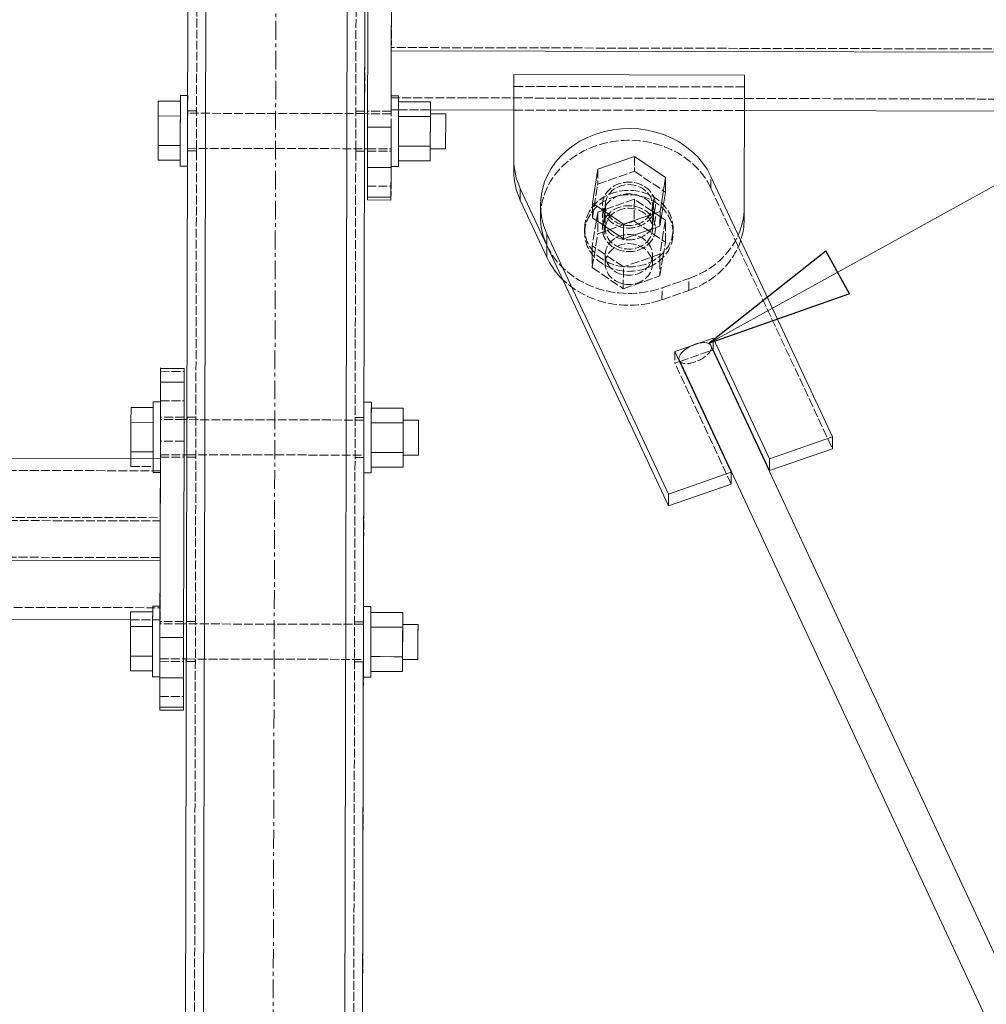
# Model space of a CAD drawing. Header units: millimetres. Extents: x -15129 to 9171, y -18789 to 5877.
# Tile 34 of 256: x -9358 to -9030, y -15324 to -14990. Entities that reach past the tile are written whole.
import ezdxf

# ---------------------------------------------------------------- set-up
doc = ezdxf.new("R2010")
doc.units = ezdxf.units.MM
doc.linetypes.add('ACAD_ISO02W100', pattern=[15, 12, -3])
doc.linetypes.add('CENTER', pattern=[50.8, 31.75, -6.35, 6.35, -6.35])
for name, color, linetype in [('AS_Belki', 145, 'Continuous'), ('AS_Blachy', 30, 'Continuous'), ('AS_DIM_ON', 7, 'Continuous'), ('AS_Sruby', 9, 'Continuous')]:
    doc.layers.add(name, color=color, linetype=linetype)

msp = doc.modelspace()

# ---------------------------------------------------------------- linework, layer by layer
at = {"color": 5, "linetype": 'CENTER', "lineweight": 13, "ltscale": 0.2}
msp.add_line((-9270.2, -14644.55), (-9278.6, -17725.87, 38010), dxfattribs=at)
at = {"layer": 'AS_Belki', "color": 145, "linetype": 'Continuous', "lineweight": 13, "ltscale": 0.25}
for p, q in [((-9294.41, -14739.71), (-9299.09, -16809.46)), ((-9251.09, -16809.57), (-9246.41, -14739.82)), ((-9305.08, -16803.45), (-9300.64, -14839.89)), ((-9241.07, -15029.19), (-9240.91, -14959.91)), ((-9232, -15000.11), (-9231.92, -14965.47)), ((-8334.63, -15002.14), (-9232, -15000.11)), ((-9218.75, -15020.14), (-9190.43, -15020.2)), ((-9112.26, -15020.38), (-8454.46, -15021.87)), ((-9241.3, -15133.12), (-9241.07, -15029.19)), ((-8785.18, -15826.13), (-9123.39, -15100.69)), ((-9134.52, -15104.57), (-8791.69, -15839.92)), ((-9244.91, -16729.47), (-9241.3, -15133.12)), ((-9310.31, -15138.47), (-9573.04, -15137.88)), ((-9310.39, -15173.11), (-9310.34, -15148.47)), ((-9606.28, -15172.44), (-9310.39, -15173.11)), ((-9310.39, -15173.51), (-9310.39, -15173.11)), ((-9606.28, -15192.44), (-9320.44, -15193.09)), ((-9301.44, -15194.46), (-9301.44, -15194.39))]:
    msp.add_line(p, q, dxfattribs=at)
at = {"layer": 'AS_Belki', "color": 84, "linetype": 'ACAD_ISO02W100', "lineweight": 13, "ltscale": 0.25}
for p, q in [((-9302.08, -16803.45), (-9297.42, -14745.71)), ((-9248.08, -16803.58), (-9243.42, -14745.83)), ((-9241.07, -15029.19), (-9240.92, -14964.86)), ((-9231.97, -14985.47), (-9232.03, -15015.43)), ((-9232, -15000.11), (-9232.05, -15020.11)), ((-9232, -14999.01), (-9232.04, -15016.01)), ((-8334.63, -15001.04), (-9232, -14999.01)), ((-9232.04, -15016.01), (-8334.67, -15018.04)), ((-9232.04, -15016.64), (-9232.04, -15020.11)), ((-9301.05, -15020.48), (-9301.05, -15020.25)), ((-9301.05, -15021.18), (-9301.05, -15020.25)), ((-9298.05, -15020.49), (-9301.05, -15020.48)), ((-9301.05, -15021.25), (-9301.05, -15021.18)), ((-9298.05, -15020.49), (-9298.05, -15021.3)), ((-9298.05, -15021.19), (-9298.05, -15020.49)), ((-9241.05, -15020.62), (-9244.05, -15020.61)), ((-9244.05, -15020.61), (-9244.05, -15021.31)), ((-9241.05, -15021.32), (-9241.05, -15020.62)), ((-9232.05, -15020.11), (-9229.55, -15020.12)), ((-9229.55, -15020.12), (-9218.75, -15020.14)), ((-9190.43, -15020.2), (-9112.26, -15020.38)), ((-9241.08, -15033.44), (-9241.07, -15029.19)), ((-9301.08, -15034.01), (-9301.08, -15033.31)), ((-9301.08, -15034.01), (-9298.08, -15034.02)), ((-9298.08, -15033.2), (-9298.08, -15033.32)), ((-9298.08, -15033.32), (-9298.08, -15034.02)), ((-9298.08, -15033.56), (-9298.08, -15034.02)), ((-9244.08, -15033.44), (-9244.08, -15034.14)), ((-9244.08, -15034.14), (-9244.08, -15033.68)), ((-9244.08, -15034.14), (-9241.08, -15034.14)), ((-9241.08, -15034.14), (-9241.08, -15033.44)), ((-9298.28, -15124.41), (-9301.28, -15124.41)), ((-9301.28, -15125.11), (-9301.28, -15124.41)), ((-9301.28, -15125.17), (-9301.28, -15125.11)), ((-9298.28, -15124.41), (-9298.28, -15125.11)), ((-9298.28, -15125.11), (-9298.28, -15125.23)), ((-9241.28, -15124.54), (-9244.28, -15124.54)), ((-9244.28, -15124.54), (-9244.28, -15125.23)), ((-9241.28, -15125.24), (-9241.28, -15124.35)), ((-9241.28, -15125.31), (-9241.28, -15125.24)), ((-9241.28, -15125.36), (-9241.28, -15125.31)), ((-9241.29, -15129.74), (-9241.29, -15127.8)), ((-9241.44, -15192.58), (-9241.3, -15133.12)), ((-9310.36, -15158.47), (-9310.31, -15138.47)), ((-9301.31, -15137.93), (-9301.31, -15137.23)), ((-9301.31, -15137.93), (-9298.31, -15137.94)), ((-9298.31, -15137.24), (-9298.31, -15137.94)), ((-9298.31, -15137.48), (-9298.31, -15137.94)), ((-9244.31, -15137.36), (-9244.31, -15138.06)), ((-9244.31, -15138.06), (-9244.31, -15137.6)), ((-9244.31, -15138.06), (-9241.31, -15138.07)), ((-9241.31, -15138.07), (-9241.31, -15137.37)), ((-9310.32, -15142.57), (-9575.53, -15141.97)), ((-9310.36, -15159.57), (-9310.32, -15142.57)), ((-9573.04, -15157.88), (-9310.36, -15158.47)), ((-9575.53, -15158.97), (-9310.36, -15159.57)), ((-9310.39, -15172.01), (-9603.79, -15171.35)), ((-9310.43, -15189.01), (-9310.39, -15172.01)), ((-9310.44, -15193.11), (-9310.39, -15173.51)), ((-9603.79, -15188.35), (-9310.43, -15189.01)), ((-9310.44, -15193.11), (-9310.43, -15189.01)), ((-9320.44, -15193.09), (-9310.44, -15193.11)), ((-9298.44, -15193.7), (-9301.44, -15193.69)), ((-9301.44, -15194.39), (-9301.44, -15193.69)), ((-9298.44, -15193.7), (-9298.44, -15194.39)), ((-9244.89, -16720.89), (-9241.44, -15192.74)), ((-9244.44, -15194.63), (-9244.44, -15193.82)), ((-9241.44, -15193.82), (-9244.44, -15193.82)), ((-9244.44, -15193.82), (-9244.44, -15194.52)), ((-9241.44, -15194.52), (-9241.44, -15193.63)), ((-9241.44, -15194.59), (-9241.44, -15194.52)), ((-9241.44, -15194.64), (-9241.44, -15194.59)), ((-9241.45, -15197.09), (-9241.45, -15196.93)), ((-9241.45, -15199.02), (-9241.45, -15197.09)), ((-9301.47, -15207.21), (-9301.47, -15206.51)), ((-9301.47, -15207.21), (-9298.47, -15207.22)), ((-9298.47, -15206.41), (-9298.47, -15206.52)), ((-9298.47, -15206.52), (-9298.47, -15207.22)), ((-9298.47, -15206.76), (-9298.47, -15207.22)), ((-9244.47, -15206.64), (-9244.47, -15207.34)), ((-9244.47, -15207.34), (-9244.47, -15206.88)), ((-9244.47, -15207.34), (-9241.47, -15207.35)), ((-9241.47, -15207.35), (-9241.47, -15206.65))]:
    msp.add_line(p, q, dxfattribs=at)
at = {"layer": 'AS_Belki', "color": 145, "linetype": 'Continuous', "lineweight": 13, "ltscale": 0.25, "extrusion": (0.37447, -0.803224, 0.463253)}
msp.add_arc((-14655.49, -4554.13, 8712.28), 6, 347.7432, 167.7432, dxfattribs=at)
at = {"layer": 'AS_Belki', "color": 84, "linetype": 'ACAD_ISO02W100', "lineweight": 13, "ltscale": 0.25, "extrusion": (0.37447, -0.803224, 0.463253)}
msp.add_arc((-14655.49, -4554.13, 8712.28), 6, 167.7432, 347.7432, dxfattribs=at)
at = {"layer": 'AS_Blachy', "color": 145, "linetype": 'Continuous', "lineweight": 13, "ltscale": 0.25}
for p, q in [((-9239.86, -14939.44), (-9239.98, -14990.52)), ((-9239.98, -14990.52), (-9240.06, -15026.04)), ((-9190.4, -15008.2), (-9190.47, -15036.98)), ((-9112.23, -15008.38), (-9190.4, -15008.2)), ((-9112.35, -15057.33), (-9112.23, -15008.38)), ((-9112.23, -15008.38), (-9112.24, -15012.38)), ((-9240.06, -15026.04), (-9240.08, -15033.63)), ((-9240.06, -15026.04), (-9232.06, -15026.06)), ((-9232.07, -15029.07), (-9232.06, -15026.06)), ((-9232.08, -15033.65), (-9232.07, -15029.07)), ((-9240.08, -15033.63), (-9240.09, -15039.7)), ((-9232.09, -15039.72), (-9232.08, -15033.65)), ((-9190.47, -15036.98), (-9190.48, -15040.98)), ((-9240.09, -15039.7), (-9240.11, -15049.7)), ((-9232.09, -15039.72), (-9240.09, -15039.7)), ((-9232.09, -15039.72), (-9232.11, -15049.72)), ((-9082.41, -15131.08), (-9123.6, -15042.72)), ((-9188.29, -15050.76), (-9188.28, -15046.76)), ((-9188.28, -15046.76), (-9179.24, -15066.15)), ((-9240.11, -15049.7), (-9232.11, -15049.72)), ((-9240.11, -15049.7), (-9240.11, -15050.7)), ((-9240.11, -15050.7), (-9232.11, -15050.72)), ((-9232.11, -15050.72), (-9232.11, -15049.72)), ((-9188.29, -15050.76), (-9179.25, -15070.15)), ((-9181.42, -15052.19), (-9181.43, -15056.19)), ((-9112.34, -15053.33), (-9112.35, -15057.33)), ((-9179.24, -15062.15), (-9138.04, -15150.5)), ((-9179.24, -15066.15), (-9179.24, -15062.15)), ((-9179.25, -15070.15), (-9179.24, -15066.15)), ((-9179.24, -15066.15), (-9138.05, -15154.5)), ((-9128.66, -15099.59), (-9122.83, -15097.56)), ((-9122.84, -15101.56), (-9122.83, -15097.56)), ((-9122.83, -15097.56), (-9103.74, -15138.52)), ((-9135.82, -15102.09), (-9129.23, -15099.79)), ((-9122.96, -15101.6), (-9122.84, -15101.56)), ((-9122.84, -15101.56), (-9103.74, -15142.52)), ((-9116.72, -15143.06), (-9135.82, -15102.09)), ((-9310.24, -15107.83), (-9310.25, -15112.49)), ((-9302.24, -15107.85), (-9310.24, -15107.83)), ((-9302.25, -15112.51), (-9302.24, -15107.85)), ((-9134.21, -15105.53), (-9134.09, -15105.49)), ((-9310.25, -15112.49), (-9310.31, -15138.47)), ((-9302.25, -15112.51), (-9310.25, -15112.49)), ((-9302.3, -15132.98), (-9302.25, -15112.51)), ((-9302.28, -15124.4), (-9302.28, -15125.1)), ((-9302.28, -15125.17), (-9302.28, -15125.1)), ((-9103.74, -15138.52), (-9082.41, -15131.08)), ((-9082.42, -15135.08), (-9082.41, -15131.08)), ((-9302.45, -15199.11), (-9302.3, -15132.98)), ((-9103.74, -15142.52), (-9082.42, -15135.08)), ((-9310.31, -15138.47), (-9310.45, -15199.09)), ((-9302.31, -15137.93), (-9302.31, -15137.47)), ((-9103.74, -15138.52), (-9103.74, -15142.52)), ((-9138.04, -15150.5), (-9116.72, -15143.06)), ((-9116.73, -15147.06), (-9116.72, -15143.06)), ((-9138.05, -15154.5), (-9116.73, -15147.06)), ((-9138.05, -15154.5), (-9138.04, -15150.5)), ((-9310.45, -15199.09), (-9310.47, -15206.68)), ((-9310.45, -15199.09), (-9302.45, -15199.11)), ((-9302.47, -15206.7), (-9302.46, -15202.11)), ((-9302.46, -15202.11), (-9302.45, -15199.11)), ((-9310.47, -15206.68), (-9310.48, -15212.75)), ((-9302.48, -15212.77), (-9302.47, -15206.7)), ((-9302.47, -15207.21), (-9302.47, -15206.75)), ((-9310.48, -15212.75), (-9310.5, -15222.75)), ((-9302.48, -15212.77), (-9310.48, -15212.75)), ((-9302.5, -15222.77), (-9302.48, -15212.77)), ((-9310.5, -15222.75), (-9310.51, -15223.75)), ((-9310.51, -15223.75), (-9302.51, -15223.77)), ((-9310.5, -15222.75), (-9302.5, -15222.77)), ((-9302.5, -15222.77), (-9302.51, -15223.77))]:
    msp.add_line(p, q, dxfattribs=at)
at = {"layer": 'AS_Blachy', "color": 84, "linetype": 'ACAD_ISO02W100', "lineweight": 13, "ltscale": 0.25}
for p, q in [((-9232.04, -15019.49), (-9232, -15000.11)), ((-9190.4, -15008.2), (-9190.41, -15012.2)), ((-9112.24, -15012.38), (-9190.41, -15012.2)), ((-9232.05, -15020.64), (-9240.05, -15020.62)), ((-9240.05, -15020.62), (-9240.05, -15021.32)), ((-9232.06, -15026.06), (-9232.04, -15019.63)), ((-9232.05, -15020.45), (-9232.05, -15020.64)), ((-9232.05, -15021.34), (-9232.05, -15020.45)), ((-9240.08, -15033.45), (-9240.08, -15034.15)), ((-9240.08, -15033.69), (-9240.08, -15034.15)), ((-9240.08, -15034.15), (-9232.08, -15034.16)), ((-9232.08, -15034.16), (-9232.08, -15033.47)), ((-9232.08, -15033.71), (-9232.08, -15034.16)), ((-9190.47, -15036.98), (-9190.48, -15040.98)), ((-9240.09, -15039.7), (-9240.1, -15046.04)), ((-9232.1, -15046.06), (-9232.09, -15039.72)), ((-9123.61, -15046.72), (-9123.6, -15042.72)), ((-9240.1, -15046.04), (-9240.11, -15050.7)), ((-9240.1, -15046.04), (-9232.1, -15046.06)), ((-9232.11, -15050.72), (-9232.1, -15046.06)), ((-9123.61, -15046.72), (-9082.42, -15135.08)), ((-9143.08, -15053.52), (-9143.07, -15049.52)), ((-9143.09, -15057.52), (-9143.08, -15053.52)), ((-9159.76, -15055.35), (-9159.77, -15059.35)), ((-9159.77, -15059.35), (-9159.78, -15063.35)), ((-9140.19, -15080.53), (-9131.1, -15077.36)), ((-9131.11, -15081.36), (-9131.1, -15077.36)), ((-9140.2, -15084.53), (-9140.19, -15080.53)), ((-9140.2, -15084.53), (-9131.11, -15081.36)), ((-9134.09, -15105.49), (-9122.96, -15101.6)), ((-9129.23, -15099.79), (-9128.66, -15099.59)), ((-9135.82, -15102.09), (-9135.83, -15106.09)), ((-9310.24, -15107.69), (-9310.24, -15107.83)), ((-9310.24, -15107.69), (-9310.24, -15107.83)), ((-9302.24, -15107.85), (-9302.25, -15108.85)), ((-9135.83, -15106.09), (-9134.21, -15105.53)), ((-9116.73, -15147.06), (-9135.83, -15106.09)), ((-9310.27, -15118.83), (-9310.25, -15108.83)), ((-9310.25, -15108.83), (-9302.25, -15108.85)), ((-9302.27, -15118.85), (-9302.25, -15108.85)), ((-9310.27, -15118.83), (-9302.27, -15118.85)), ((-9302.28, -15124.4), (-9302.27, -15118.85)), ((-9310.28, -15124.39), (-9310.28, -15124.15)), ((-9302.28, -15124.4), (-9310.28, -15124.39)), ((-9302.29, -15127.67), (-9302.28, -15125.17)), ((-9302.28, -15125.1), (-9302.28, -15124.4)), ((-9302.3, -15132.51), (-9302.29, -15127.67)), ((-9302.3, -15132.51), (-9310.3, -15132.49)), ((-9302.3, -15132.98), (-9302.3, -15132.51)), ((-9310.31, -15137.21), (-9310.31, -15137.91)), ((-9310.31, -15137.45), (-9310.31, -15137.91)), ((-9310.31, -15137.91), (-9302.31, -15137.93)), ((-9302.31, -15137.23), (-9302.31, -15137.93)), ((-9302.44, -15193.69), (-9310.44, -15193.67)), ((-9310.44, -15193.67), (-9310.44, -15194.37)), ((-9302.44, -15193.69), (-9302.44, -15194.39)), ((-9310.47, -15206.49), (-9310.47, -15207.19)), ((-9310.47, -15206.73), (-9310.47, -15207.19)), ((-9310.47, -15207.19), (-9302.47, -15207.21)), ((-9302.47, -15206.51), (-9302.47, -15207.21)), ((-9310.48, -15212.75), (-9310.5, -15219.09)), ((-9302.5, -15219.11), (-9302.48, -15212.77)), ((-9310.5, -15219.09), (-9310.51, -15223.75)), ((-9310.5, -15219.09), (-9302.5, -15219.11)), ((-9302.51, -15223.77), (-9302.5, -15219.11))]:
    msp.add_line(p, q, dxfattribs=at)
at = {"layer": 'AS_Blachy', "color": 84, "linetype": 'ACAD_ISO02W100', "lineweight": 13, "ltscale": 0.25, "extrusion": (0.001127, 0.499998, 0.866026)}
for centre in [(9117.46, 13053.63, -7536.51), (9117.46, 13057.09, -7538.51), (9117.46, 13060.56, -7540.51)]:
    msp.add_circle(centre, 9, dxfattribs=at)
at = {"layer": 'AS_Blachy', "color": 145, "linetype": 'Continuous', "lineweight": 13, "ltscale": 0.25, "extrusion": (0.001127, 0.499998, 0.866026)}
for centre, start, end in [((9117.46, 13053.63, -7536.51), 202.1034, 22.1034), ((9126.54, 13040.32, -7528.82), 359.9996, 22.1034), ((9126.54, 13043.78, -7530.82), 359.9996, 22.1034), ((9108.38, 13054.32, -7536.91), 159.5518, 179.9996), ((9117.46, 13057.09, -7538.51), 359.6034, 22.1034), ((9108.38, 13057.79, -7538.91), 165.5756, 179.9996), ((9117.46, 13060.56, -7540.51), 22.1034, 39.2827)]:
    msp.add_arc(centre, 30, start, end, dxfattribs=at)
at = {"layer": 'AS_Blachy', "color": 84, "linetype": 'ACAD_ISO02W100', "lineweight": 13, "ltscale": 0.25, "extrusion": (0.001127, 0.499998, 0.866026)}
for centre, start, end in [((9117.46, 13057.09, -7538.51), 202.1034, 359.6034), ((9108.38, 13057.79, -7538.91), 112.1034, 165.5756), ((9108.38, 13054.32, -7536.91), 112.1034, 159.5518), ((9117.46, 13057.09, -7538.51), 22.1034, 112.1034), ((9117.46, 13060.56, -7540.51), 39.2827, 112.1034)]:
    msp.add_arc(centre, 30, start, end, dxfattribs=at)
at = {"layer": 'AS_DIM_ON', "color": 7, "lineweight": 13}
msp.add_line((-9124.41, -15099.41), (-8118.67, -14543.41), dxfattribs=at)
at = {"layer": 'AS_DIM_ON', "color": 0, "linetype": 'ByBlock', "lineweight": -2}
for p, q in [((-9124.41, -15099.41, 38524.03), (-9084.69, -15067.93, 38524.03)), ((-9076.62, -15082.51, 38524.03), (-9084.69, -15067.93, 38524.03)), ((-9076.62, -15082.51, 38524.03), (-9124.41, -15099.41, 38524.03))]:
    msp.add_line(p, q, dxfattribs=at)
at = {"layer": 'AS_Sruby', "color": 145, "linetype": 'Continuous', "lineweight": 13, "ltscale": 0.25}
for p, q in [((-9311.04, -15017.21), (-9311.05, -15022.22)), ((-9303.54, -15017.23), (-9311.04, -15017.21)), ((-9303.53, -15015.27), (-9303.54, -15015.65)), ((-9303.54, -15016.48), (-9303.54, -15015.65)), ((-9303.54, -15017.72), (-9303.54, -15016.48)), ((-9303.54, -15019.33), (-9303.54, -15017.72)), ((-9303.54, -15019.86), (-9303.54, -15018.28)), ((-9301.03, -15015.27), (-9303.53, -15015.27)), ((-9301.04, -15015.66), (-9301.03, -15015.27)), ((-9229.53, -15015.43), (-9232.03, -15015.43)), ((-9229.54, -15017.93), (-9229.55, -15020.5)), ((-9229.53, -15015.43), (-9229.54, -15015.82)), ((-9229.54, -15015.82), (-9229.54, -15016.65)), ((-9229.54, -15016.65), (-9229.54, -15017.89)), ((-9218.74, -15017.42), (-9229.54, -15017.39)), ((-9229.54, -15017.39), (-9229.54, -15017.87)), ((-9229.54, -15017.89), (-9229.54, -15019.5)), ((-9218.75, -15022.42), (-9218.74, -15017.42)), ((-9303.55, -15021.24), (-9303.54, -15019.33)), ((-9303.55, -15023.38), (-9303.55, -15021.24)), ((-9240.05, -15021.44), (-9241.05, -15021.43)), ((-9232.04, -15019.63), (-9232.04, -15019.49)), ((-9229.54, -15019.5), (-9229.55, -15021.41)), ((-9229.55, -15021.41), (-9229.55, -15023.55)), ((-9213.55, -15021.5), (-9218.75, -15021.48)), ((-9218.75, -15022.67), (-9218.75, -15021.64)), ((-9213.55, -15021.65), (-9213.55, -15021.5)), ((-9213.55, -15022.68), (-9213.55, -15021.65)), ((-9311.05, -15022.22), (-9311.07, -15032.23)), ((-9303.55, -15022.23), (-9311.05, -15022.22)), ((-9303.56, -15025.67), (-9303.55, -15023.38)), ((-9229.55, -15023.55), (-9229.56, -15025.84)), ((-9218.75, -15022.42), (-9229.55, -15022.4)), ((-9218.77, -15032.44), (-9218.75, -15022.42)), ((-9218.76, -15026.65), (-9218.75, -15024.43)), ((-9218.75, -15024.43), (-9218.75, -15022.67)), ((-9213.56, -15024.44), (-9213.55, -15022.68)), ((-9213.56, -15026.66), (-9213.56, -15024.44)), ((-9303.57, -15030.35), (-9303.56, -15028.03)), ((-9303.57, -15032.25), (-9303.56, -15028.44)), ((-9303.56, -15028.03), (-9303.56, -15025.67)), ((-9229.56, -15028.19), (-9229.57, -15030.51)), ((-9229.56, -15025.84), (-9229.56, -15028.19)), ((-9218.77, -15028.99), (-9218.76, -15026.65)), ((-9213.57, -15029), (-9213.56, -15026.66)), ((-9303.57, -15032.55), (-9303.57, -15030.35)), ((-9229.57, -15030.51), (-9229.57, -15032.72)), ((-9218.77, -15031.08), (-9218.77, -15028.99)), ((-9218.77, -15032.63), (-9218.77, -15031.08)), ((-9213.57, -15031.1), (-9213.57, -15029)), ((-9213.57, -15032.64), (-9213.57, -15031.1)), ((-9311.07, -15032.23), (-9311.08, -15037.24)), ((-9311.07, -15032.23), (-9303.57, -15032.25)), ((-9303.58, -15033.66), (-9303.57, -15032.25)), ((-9303.58, -15034.55), (-9303.57, -15032.55)), ((-9303.58, -15036.26), (-9303.58, -15034.55)), ((-9241.08, -15033.33), (-9240.08, -15033.33)), ((-9229.57, -15032.42), (-9229.58, -15037.42)), ((-9229.57, -15032.72), (-9229.58, -15034.71)), ((-9229.58, -15034.71), (-9229.58, -15036.43)), ((-9229.57, -15032.42), (-9218.77, -15032.44)), ((-9218.78, -15037.45), (-9218.77, -15032.44)), ((-9218.77, -15032.63), (-9218.78, -15033.38)), ((-9218.78, -15033.38), (-9213.58, -15033.39)), ((-9213.58, -15033.39), (-9213.57, -15032.64)), ((-9311.08, -15037.24), (-9303.58, -15037.26)), ((-9303.59, -15037.63), (-9303.58, -15036.26)), ((-9303.59, -15038.6), (-9303.59, -15037.63)), ((-9229.58, -15036.43), (-9229.59, -15037.8)), ((-9229.59, -15037.8), (-9229.59, -15038.77)), ((-9229.58, -15037.42), (-9218.78, -15037.45)), ((-9149.54, -15035.97), (-9161.95, -15040.3)), ((-9139.01, -15043.1), (-9149.54, -15035.97)), ((-9303.59, -15039.14), (-9303.59, -15038.6)), ((-9303.59, -15039.14), (-9303.59, -15039.21)), ((-9303.59, -15039.21), (-9301.09, -15039.22)), ((-9232.09, -15039.38), (-9229.59, -15039.38)), ((-9229.59, -15038.77), (-9229.59, -15039.31)), ((-9229.59, -15039.38), (-9229.59, -15039.31)), ((-9161.95, -15040.3), (-9163.81, -15051.77)), ((-9139.01, -15043.1), (-9140.87, -15054.57)), ((-9139.02, -15048.1), (-9139.01, -15043.1)), ((-9140.88, -15059.57), (-9139.02, -15048.1)), ((-9163.81, -15051.77), (-9163.82, -15056.76)), ((-9153.27, -15058.9), (-9163.81, -15051.77)), ((-9140.87, -15054.57), (-9153.27, -15058.9)), ((-9140.87, -15054.57), (-9140.88, -15059.57)), ((-9163.82, -15056.76), (-9153.28, -15063.9)), ((-9153.28, -15063.9), (-9153.27, -15058.9)), ((-9153.28, -15063.9), (-9140.88, -15059.57)), ((-9320.27, -15121.11), (-9320.29, -15126.12)), ((-9312.77, -15121.13), (-9320.27, -15121.11)), ((-9312.78, -15121.62), (-9312.77, -15120.38)), ((-9312.78, -15123.23), (-9312.78, -15121.62)), ((-9310.27, -15119.17), (-9312.77, -15119.17)), ((-9312.77, -15119.55), (-9312.77, -15119.17)), ((-9312.77, -15119.55), (-9312.77, -15120.38)), ((-9310.27, -15119.56), (-9310.27, -15119.17)), ((-9310.27, -15120.39), (-9310.27, -15119.56)), ((-9238.77, -15119.34), (-9241.27, -15119.33)), ((-9238.77, -15120.55), (-9238.78, -15121.79)), ((-9238.77, -15121.3), (-9238.78, -15121.78)), ((-9238.78, -15121.79), (-9238.78, -15123.4)), ((-9238.78, -15121.84), (-9238.78, -15124.4)), ((-9238.77, -15119.34), (-9238.77, -15119.72)), ((-9238.77, -15119.72), (-9238.77, -15120.55)), ((-9227.97, -15121.32), (-9238.77, -15121.3)), ((-9227.99, -15126.33), (-9227.97, -15121.32)), ((-9312.79, -15127.29), (-9312.78, -15125.14)), ((-9312.78, -15125.14), (-9312.78, -15123.23)), ((-9301.28, -15125.22), (-9302.28, -15125.22)), ((-9238.78, -15125.31), (-9238.79, -15127.45)), ((-9238.78, -15123.4), (-9238.78, -15125.31)), ((-9222.78, -15125.4), (-9227.98, -15125.39)), ((-9222.78, -15125.55), (-9222.78, -15125.4)), ((-9320.29, -15126.12), (-9320.31, -15136.13)), ((-9312.79, -15126.14), (-9320.29, -15126.12)), ((-9312.79, -15129.58), (-9312.79, -15127.29)), ((-9227.99, -15126.33), (-9238.79, -15126.3)), ((-9238.79, -15127.45), (-9238.79, -15129.74)), ((-9228.01, -15136.34), (-9227.99, -15126.33)), ((-9227.99, -15128.33), (-9228, -15130.55)), ((-9227.98, -15125.54), (-9227.99, -15126.57)), ((-9227.99, -15126.57), (-9227.99, -15128.33)), ((-9222.8, -15130.56), (-9222.79, -15128.35)), ((-9222.79, -15126.59), (-9222.78, -15125.55)), ((-9222.79, -15128.35), (-9222.79, -15126.59)), ((-9312.8, -15131.93), (-9312.79, -15129.58)), ((-9312.8, -15134.25), (-9312.8, -15131.93)), ((-9238.79, -15129.74), (-9238.8, -15132.1)), ((-9228, -15130.55), (-9228, -15132.89)), ((-9222.8, -15132.9), (-9222.8, -15130.56)), ((-9312.81, -15136.45), (-9312.8, -15134.25)), ((-9241.3, -15134.41), (-9241.3, -15133.79)), ((-9238.8, -15134.42), (-9238.81, -15136.62)), ((-9238.8, -15132.1), (-9238.8, -15134.42)), ((-9228, -15132.89), (-9228.01, -15134.99)), ((-9228.01, -15134.99), (-9228.01, -15136.53)), ((-9222.81, -15135), (-9222.8, -15132.9)), ((-9222.81, -15136.54), (-9222.81, -15135)), ((-9320.31, -15136.13), (-9312.81, -15136.15)), ((-9320.31, -15136.13), (-9320.31, -15138.45)), ((-9312.81, -15137.57), (-9312.81, -15136.15)), ((-9312.81, -15138.45), (-9312.81, -15136.45)), ((-9312.81, -15138.46), (-9312.81, -15138.45)), ((-9302.31, -15137.12), (-9301.31, -15137.12)), ((-9238.81, -15138.62), (-9238.82, -15140.33)), ((-9238.81, -15136.32), (-9228.01, -15136.34)), ((-9238.81, -15136.32), (-9238.81, -15138.62)), ((-9238.81, -15136.62), (-9238.81, -15138.62)), ((-9228.02, -15141.35), (-9228.01, -15136.34)), ((-9228.01, -15137.28), (-9222.81, -15137.3)), ((-9222.81, -15137.3), (-9222.81, -15136.54)), ((-9238.82, -15140.33), (-9238.82, -15141.7)), ((-9238.82, -15141.33), (-9228.02, -15141.35)), ((-9238.82, -15141.7), (-9238.82, -15142.67)), ((-9241.32, -15143.2), (-9241.32, -15143.28)), ((-9241.32, -15143.28), (-9238.82, -15143.28)), ((-9238.82, -15142.67), (-9238.82, -15143.21)), ((-9238.82, -15143.28), (-9238.82, -15143.21)), ((-9310.43, -15188.46), (-9312.93, -15188.45)), ((-9312.93, -15188.83), (-9312.93, -15188.45)), ((-9312.93, -15188.83), (-9312.93, -15189.66)), ((-9238.93, -15188.62), (-9241.43, -15188.61)), ((-9238.93, -15188.62), (-9238.93, -15189)), ((-9320.43, -15190.39), (-9320.44, -15195.4)), ((-9312.93, -15190.41), (-9320.43, -15190.39)), ((-9312.94, -15192.51), (-9312.93, -15190.9)), ((-9312.94, -15193.04), (-9312.93, -15191.47)), ((-9312.93, -15190.9), (-9312.93, -15189.66)), ((-9238.93, -15190.58), (-9238.94, -15195.58)), ((-9238.93, -15191.07), (-9238.94, -15192.68)), ((-9238.93, -15189), (-9238.93, -15189.83)), ((-9238.93, -15189.83), (-9238.93, -15191.07)), ((-9228.13, -15190.6), (-9238.93, -15190.58)), ((-9228.14, -15195.61), (-9228.13, -15190.6)), ((-9320.44, -15195.4), (-9320.46, -15205.42)), ((-9320.44, -15195.4), (-9312.94, -15195.42)), ((-9312.94, -15194.42), (-9312.94, -15192.51)), ((-9312.94, -15196.57), (-9312.94, -15194.42)), ((-9301.44, -15194.5), (-9302.44, -15194.5)), ((-9241.44, -15192.67), (-9241.44, -15192.58)), ((-9241.44, -15192.74), (-9241.44, -15192.67)), ((-9238.94, -15192.68), (-9238.94, -15194.59)), ((-9238.94, -15194.59), (-9238.94, -15196.73)), ((-9222.94, -15194.68), (-9228.14, -15194.67)), ((-9228.14, -15194.82), (-9228.14, -15194.67)), ((-9228.14, -15194.82), (-9228.14, -15195.86)), ((-9222.94, -15194.83), (-9222.94, -15194.68)), ((-9222.94, -15195.87), (-9222.94, -15194.83)), ((-9312.96, -15201.21), (-9312.95, -15198.86)), ((-9312.95, -15198.86), (-9312.94, -15196.57)), ((-9312.95, -15200.72), (-9312.95, -15197.49)), ((-9238.94, -15196.73), (-9238.95, -15199.03)), ((-9238.94, -15195.58), (-9228.14, -15195.61)), ((-9228.17, -15205.62), (-9228.14, -15195.61)), ((-9228.14, -15195.86), (-9228.15, -15197.62)), ((-9228.15, -15197.62), (-9228.15, -15199.83)), ((-9222.95, -15197.63), (-9222.94, -15195.87)), ((-9222.95, -15199.85), (-9222.95, -15197.63)), ((-9312.96, -15203.53), (-9312.96, -15201.21)), ((-9241.45, -15199.98), (-9241.45, -15199.02)), ((-9238.95, -15199.03), (-9238.96, -15201.38)), ((-9238.96, -15201.38), (-9238.96, -15203.7)), ((-9228.15, -15199.83), (-9228.16, -15202.17)), ((-9228.16, -15202.17), (-9228.16, -15204.27)), ((-9222.96, -15202.18), (-9222.95, -15199.85)), ((-9222.96, -15204.28), (-9222.96, -15202.18)), ((-9320.46, -15205.42), (-9320.48, -15210.42)), ((-9320.46, -15205.42), (-9312.96, -15205.43)), ((-9312.97, -15205.73), (-9312.96, -15203.53)), ((-9241.46, -15205.21), (-9241.46, -15203.69)), ((-9238.96, -15203.7), (-9238.97, -15205.9)), ((-9228.16, -15204.27), (-9228.17, -15205.81)), ((-9222.97, -15205.82), (-9222.96, -15204.28)), ((-9312.97, -15207.73), (-9312.97, -15205.73)), ((-9312.97, -15209.45), (-9312.97, -15207.73)), ((-9302.47, -15206.4), (-9301.47, -15206.4)), ((-9241.47, -15207.89), (-9241.47, -15206.16)), ((-9241.47, -15209.61), (-9241.47, -15207.89)), ((-9238.97, -15207.01), (-9238.98, -15210.61)), ((-9238.97, -15205.6), (-9228.17, -15205.62)), ((-9238.97, -15205.9), (-9238.97, -15207.9)), ((-9238.97, -15207.9), (-9238.97, -15209.61)), ((-9228.18, -15210.63), (-9228.17, -15205.62)), ((-9228.17, -15206.57), (-9222.97, -15206.58)), ((-9222.97, -15206.58), (-9222.97, -15205.82)), ((-9320.48, -15210.42), (-9312.98, -15210.44)), ((-9312.98, -15210.82), (-9312.97, -15209.45)), ((-9312.98, -15211.79), (-9312.98, -15210.82)), ((-9312.98, -15212.32), (-9312.98, -15211.79)), ((-9241.48, -15210.98), (-9241.47, -15209.61)), ((-9241.48, -15211.64), (-9241.48, -15210.98)), ((-9241.48, -15212.48), (-9241.48, -15212.22)), ((-9238.97, -15209.61), (-9238.98, -15210.98)), ((-9238.98, -15210.61), (-9228.18, -15210.63)), ((-9238.98, -15210.98), (-9238.98, -15211.96)), ((-9238.98, -15211.96), (-9238.98, -15212.49)), ((-9312.98, -15212.32), (-9312.98, -15212.4)), ((-9312.98, -15212.4), (-9310.48, -15212.4)), ((-9241.48, -15212.48), (-9241.48, -15212.58)), ((-9241.48, -15212.56), (-9238.98, -15212.57)), ((-9238.98, -15212.57), (-9238.98, -15212.49))]:
    msp.add_line(p, q, dxfattribs=at)
at = {"layer": 'AS_Sruby', "color": 84, "linetype": 'ACAD_ISO02W100', "lineweight": 13, "ltscale": 0.25}
for p, q in [((-9303.55, -15022.23), (-9303.54, -15017.23)), ((-9303.54, -15015.88), (-9303.53, -15015.34)), ((-9303.54, -15016.85), (-9303.54, -15015.88)), ((-9303.54, -15017.23), (-9303.54, -15016.85)), ((-9303.54, -15018.28), (-9303.54, -15017.23)), ((-9303.53, -15015.27), (-9303.53, -15015.34)), ((-9301.04, -15015.88), (-9301.03, -15015.35)), ((-9301.04, -15016.85), (-9301.04, -15015.88)), ((-9301.03, -15015.35), (-9301.03, -15015.27)), ((-9232.03, -15015.43), (-9232.04, -15015.81)), ((-9232.04, -15015.81), (-9232.04, -15016.64)), ((-9232.03, -15015.43), (-9232.03, -15015.5)), ((-9229.54, -15017.39), (-9229.55, -15022.4)), ((-9229.53, -15015.51), (-9229.54, -15016.04)), ((-9229.54, -15016.04), (-9229.54, -15017.02)), ((-9229.54, -15017.87), (-9229.54, -15017.93)), ((-9229.53, -15015.51), (-9229.53, -15015.43)), ((-9303.55, -15022.23), (-9303.54, -15019.86)), ((-9241.05, -15021.43), (-9301.05, -15021.3)), ((-9301.05, -15021.45), (-9301.05, -15021.3)), ((-9301.05, -15022.05), (-9301.05, -15021.3)), ((-9232.05, -15021.45), (-9240.05, -15021.44)), ((-9232.05, -15021.6), (-9232.05, -15021.45)), ((-9232.05, -15021.61), (-9232.05, -15021.67)), ((-9229.55, -15020.5), (-9229.55, -15022.4)), ((-9218.75, -15021.48), (-9218.75, -15022.24)), ((-9213.55, -15022.25), (-9213.55, -15021.5)), ((-9303.56, -15028.44), (-9303.55, -15022.23)), ((-9229.55, -15022.4), (-9229.57, -15029.31)), ((-9213.56, -15024.44), (-9213.55, -15023.79)), ((-9213.55, -15023.79), (-9213.55, -15022.25)), ((-9229.57, -15029.31), (-9229.57, -15032.42)), ((-9213.57, -15032.2), (-9213.57, -15030.44)), ((-9303.58, -15034.55), (-9303.57, -15032.25)), ((-9303.58, -15037.26), (-9303.58, -15034.55)), ((-9301.08, -15033.19), (-9301.07, -15032.44)), ((-9301.08, -15033.19), (-9301.07, -15033.04)), ((-9301.08, -15033.19), (-9241.08, -15033.33)), ((-9240.08, -15033.33), (-9232.08, -15033.35)), ((-9232.08, -15033.35), (-9232.07, -15033.2)), ((-9218.77, -15032.44), (-9229.57, -15032.42)), ((-9218.78, -15033.38), (-9218.77, -15033.23)), ((-9218.77, -15033.23), (-9218.77, -15032.63)), ((-9213.58, -15033.24), (-9213.57, -15032.2)), ((-9213.58, -15033.39), (-9213.58, -15033.24)), ((-9303.59, -15038), (-9303.58, -15037.26)), ((-9303.59, -15038.83), (-9303.59, -15038)), ((-9301.09, -15038.61), (-9301.09, -15037.64)), ((-9232.09, -15038.16), (-9232.09, -15038.99)), ((-9229.59, -15037.8), (-9229.59, -15038.17)), ((-9229.59, -15038.17), (-9229.59, -15039)), ((-9149.54, -15035.97), (-9149.56, -15040.97)), ((-9303.59, -15038.83), (-9303.59, -15039.21)), ((-9301.09, -15039.14), (-9301.09, -15038.61)), ((-9301.09, -15039.22), (-9301.09, -15038.84)), ((-9301.09, -15039.22), (-9301.09, -15039.14)), ((-9232.09, -15038.99), (-9232.09, -15039.38)), ((-9232.09, -15039.3), (-9232.09, -15039.38)), ((-9229.59, -15039), (-9229.59, -15039.38)), ((-9161.95, -15040.3), (-9161.96, -15045.3)), ((-9161.96, -15045.3), (-9149.56, -15040.97)), ((-9149.56, -15040.97), (-9139.02, -15048.1)), ((-9163.82, -15056.76), (-9161.96, -15045.3)), ((-9149.58, -15050.47), (-9159.42, -15053.9)), ((-9149.58, -15050.47), (-9149.59, -15057.87)), ((-9143.42, -15054.63), (-9149.58, -15050.47)), ((-9161.98, -15054.8), (-9162.45, -15057.69)), ((-9161.98, -15054.8), (-9161.99, -15062.2)), ((-9159.72, -15054.01), (-9161.98, -15054.8)), ((-9159.42, -15053.9), (-9159.72, -15054.01)), ((-9159.42, -15052.37), (-9159.43, -15055.65)), ((-9143.43, -15055.73), (-9143.42, -15052.5)), ((-9143.13, -15054.83), (-9143.42, -15054.63)), ((-9143.1, -15054.86), (-9143.13, -15054.83)), ((-9143.08, -15054.86), (-9143.1, -15054.86)), ((-9140.41, -15056.68), (-9143.08, -15054.86)), ((-9162.45, -15057.69), (-9163.84, -15066.26)), ((-9161.99, -15062.2), (-9149.59, -15057.87)), ((-9159.43, -15055.65), (-9159.43, -15059.65)), ((-9149.59, -15057.87), (-9139.05, -15065)), ((-9143.44, -15059.73), (-9143.43, -15055.73)), ((-9139.04, -15057.6), (-9140.9, -15069.07)), ((-9139.04, -15057.6), (-9140.41, -15056.68)), ((-9139.05, -15065), (-9139.04, -15057.6)), ((-9166.44, -15060.31), (-9166.44, -15061.81)), ((-9159.43, -15059.74), (-9159.44, -15060.37)), ((-9159.43, -15059.65), (-9159.43, -15059.74)), ((-9143.44, -15060.47), (-9143.44, -15059.73)), ((-9143.44, -15060.5), (-9143.44, -15060.47)), ((-9136.44, -15062.06), (-9136.44, -15060.56)), ((-9163.86, -15073.66), (-9161.99, -15062.2)), ((-9139.89, -15070.13), (-9139.05, -15065)), ((-9163.84, -15066.26), (-9163.85, -15069.2)), ((-9153.3, -15073.4), (-9163.84, -15066.26)), ((-9163.85, -15069.2), (-9163.86, -15073.66)), ((-9159.46, -15069.27), (-9159.46, -15072.37)), ((-9140.9, -15069.07), (-9153.3, -15073.4)), ((-9143.46, -15072.5), (-9143.46, -15069.4)), ((-9140.92, -15076.47), (-9139.89, -15070.13)), ((-9140.91, -15071.18), (-9140.92, -15076.47)), ((-9140.9, -15069.07), (-9140.91, -15071.18)), ((-9163.86, -15073.66), (-9153.32, -15080.8)), ((-9153.32, -15080.8), (-9153.3, -15073.4)), ((-9153.32, -15080.8), (-9140.92, -15076.47)), ((-9312.77, -15121.13), (-9312.78, -15122.18)), ((-9312.77, -15119.25), (-9312.77, -15119.17)), ((-9312.77, -15119.78), (-9312.77, -15119.25)), ((-9312.77, -15120.38), (-9312.77, -15119.78)), ((-9310.27, -15119.25), (-9310.27, -15119.17)), ((-9241.28, -15122.28), (-9241.27, -15120.91)), ((-9241.27, -15119.33), (-9241.27, -15119.41)), ((-9241.27, -15119.94), (-9241.27, -15119.41)), ((-9241.27, -15120.91), (-9241.27, -15119.94)), ((-9238.77, -15121.3), (-9238.79, -15126.3)), ((-9238.77, -15120.92), (-9238.78, -15122.29)), ((-9238.78, -15121.78), (-9238.78, -15121.84)), ((-9238.77, -15119.41), (-9238.77, -15119.34)), ((-9238.77, -15119.41), (-9238.77, -15119.95)), ((-9238.77, -15119.95), (-9238.77, -15120.92)), ((-9312.79, -15126.14), (-9312.78, -15123.77)), ((-9312.78, -15123.77), (-9312.78, -15122.18)), ((-9302.28, -15125.22), (-9310.28, -15125.2)), ((-9310.28, -15125.2), (-9310.28, -15125.35)), ((-9241.28, -15125.36), (-9301.28, -15125.22)), ((-9241.29, -15126.11), (-9241.28, -15125.36)), ((-9241.28, -15124), (-9241.28, -15122.28)), ((-9241.28, -15124.35), (-9241.28, -15124)), ((-9241.28, -15125.42), (-9241.28, -15125.36)), ((-9238.78, -15124.4), (-9238.79, -15126.3)), ((-9238.78, -15122.29), (-9238.78, -15124.01)), ((-9227.99, -15126.14), (-9227.98, -15125.39)), ((-9222.79, -15126.15), (-9222.78, -15125.4)), ((-9312.81, -15136.15), (-9312.79, -15126.14)), ((-9312.8, -15132.33), (-9312.79, -15126.14)), ((-9241.29, -15127.65), (-9241.29, -15126.11)), ((-9241.29, -15129.74), (-9241.29, -15127.45)), ((-9241.29, -15127.8), (-9241.29, -15127.65)), ((-9238.79, -15126.3), (-9238.8, -15133.21)), ((-9222.79, -15127.69), (-9222.79, -15126.15)), ((-9222.79, -15128.35), (-9222.79, -15127.69)), ((-9241.3, -15132.09), (-9241.29, -15129.74)), ((-9241.3, -15130.52), (-9241.29, -15130.07)), ((-9241.3, -15133.12), (-9241.3, -15132.09)), ((-9241.3, -15133.79), (-9241.3, -15132.09)), ((-9241.29, -15130.07), (-9241.29, -15129.74)), ((-9241.31, -15136.08), (-9241.3, -15134.41)), ((-9238.8, -15133.21), (-9238.81, -15136.32)), ((-9222.81, -15136.11), (-9222.8, -15134.35)), ((-9320.31, -15136.13), (-9320.32, -15141.14)), ((-9320.31, -15138.45), (-9320.32, -15141.14)), ((-9312.82, -15140.17), (-9312.81, -15138.46)), ((-9312.82, -15141.16), (-9312.81, -15138.46)), ((-9312.81, -15138.46), (-9312.81, -15137.57)), ((-9310.31, -15136.94), (-9310.31, -15137.1)), ((-9310.31, -15137.1), (-9302.31, -15137.12)), ((-9301.31, -15137.12), (-9241.31, -15137.25)), ((-9241.32, -15140.33), (-9241.31, -15138.61)), ((-9241.31, -15136.61), (-9241.31, -15136.08)), ((-9241.31, -15138.61), (-9241.31, -15136.61)), ((-9241.31, -15137.25), (-9241.31, -15137.1)), ((-9228.01, -15136.34), (-9238.81, -15136.32)), ((-9238.81, -15138.62), (-9238.81, -15139.22)), ((-9228.01, -15136.53), (-9228.01, -15137.13)), ((-9228.01, -15137.28), (-9228.01, -15137.13)), ((-9222.81, -15137.14), (-9222.81, -15136.11)), ((-9222.81, -15137.3), (-9222.81, -15137.14)), ((-9320.32, -15141.14), (-9312.82, -15141.16)), ((-9312.82, -15141.54), (-9312.82, -15140.17)), ((-9312.82, -15142.51), (-9312.82, -15141.54)), ((-9312.82, -15141.91), (-9312.82, -15142.73)), ((-9310.32, -15141.91), (-9310.32, -15142.74)), ((-9241.32, -15141.7), (-9241.32, -15140.33)), ((-9241.32, -15142.67), (-9241.32, -15141.7)), ((-9238.81, -15139.22), (-9238.82, -15140.83)), ((-9238.82, -15140.83), (-9238.82, -15142.07)), ((-9238.82, -15142.07), (-9238.82, -15142.9)), ((-9312.82, -15142.58), (-9312.82, -15142.51)), ((-9312.82, -15143.04), (-9312.82, -15142.58)), ((-9312.82, -15143.12), (-9312.82, -15142.73)), ((-9312.82, -15143.12), (-9312.82, -15143.04)), ((-9312.82, -15143.12), (-9310.32, -15143.12)), ((-9310.32, -15143.12), (-9310.32, -15142.74)), ((-9310.32, -15143.12), (-9310.32, -15143.05)), ((-9241.32, -15143.2), (-9241.32, -15142.67)), ((-9238.82, -15142.9), (-9238.82, -15143.28)), ((-9312.93, -15188.53), (-9312.93, -15188.45)), ((-9312.93, -15189.06), (-9312.93, -15188.53)), ((-9310.43, -15188.84), (-9310.43, -15188.46)), ((-9310.43, -15188.53), (-9310.43, -15188.46)), ((-9310.43, -15188.84), (-9310.43, -15189.67)), ((-9241.43, -15188.61), (-9241.43, -15188.69)), ((-9241.43, -15189.22), (-9241.43, -15188.69)), ((-9238.93, -15188.69), (-9238.93, -15188.62)), ((-9238.93, -15188.69), (-9238.93, -15189.23)), ((-9312.93, -15189.66), (-9312.93, -15189.06)), ((-9312.93, -15191.47), (-9312.93, -15190.41)), ((-9241.44, -15193.28), (-9241.43, -15191.56)), ((-9241.43, -15190.19), (-9241.43, -15189.22)), ((-9241.43, -15191.56), (-9241.43, -15190.19)), ((-9238.93, -15189.23), (-9238.93, -15190.2)), ((-9238.93, -15190.2), (-9238.93, -15190.58)), ((-9312.95, -15197.49), (-9312.94, -15195.42)), ((-9312.94, -15195.42), (-9312.94, -15193.04)), ((-9302.44, -15194.5), (-9310.44, -15194.48)), ((-9310.44, -15194.48), (-9310.44, -15194.63)), ((-9241.44, -15194.64), (-9301.44, -15194.5)), ((-9241.45, -15196.93), (-9241.44, -15195.39)), ((-9241.44, -15193.63), (-9241.44, -15193.28)), ((-9241.44, -15194.76), (-9241.44, -15194.64)), ((-9241.44, -15195.39), (-9241.44, -15194.64)), ((-9222.95, -15196.98), (-9222.94, -15195.43)), ((-9222.94, -15195.43), (-9222.94, -15194.68)), ((-9238.94, -15195.58), (-9238.97, -15205.6)), ((-9222.95, -15197.63), (-9222.95, -15196.98)), ((-9312.96, -15201.61), (-9312.95, -15200.72)), ((-9241.46, -15201.37), (-9241.45, -15199.98)), ((-9241.46, -15203.08), (-9241.46, -15201.37)), ((-9312.98, -15210.44), (-9312.96, -15205.43)), ((-9241.47, -15205.89), (-9241.46, -15205.21)), ((-9241.46, -15203.69), (-9241.46, -15203.08)), ((-9238.96, -15204.97), (-9238.97, -15205.6)), ((-9222.97, -15206.42), (-9222.96, -15205.39)), ((-9222.96, -15205.39), (-9222.96, -15203.63)), ((-9310.47, -15206.23), (-9310.47, -15206.38)), ((-9310.47, -15206.38), (-9302.47, -15206.4)), ((-9301.47, -15206.4), (-9241.47, -15206.54)), ((-9241.47, -15206.16), (-9241.47, -15205.89)), ((-9241.47, -15206.54), (-9241.47, -15206.38)), ((-9238.97, -15208.5), (-9238.98, -15210.11)), ((-9228.17, -15205.62), (-9238.97, -15205.6)), ((-9238.97, -15205.6), (-9238.97, -15207.9)), ((-9238.97, -15205.6), (-9238.97, -15207.01)), ((-9238.97, -15207.9), (-9238.97, -15208.5)), ((-9228.17, -15205.81), (-9228.17, -15206.41)), ((-9228.17, -15206.57), (-9228.17, -15206.41)), ((-9222.97, -15206.58), (-9222.97, -15206.42)), ((-9312.98, -15211.19), (-9312.98, -15212.02)), ((-9312.98, -15212.4), (-9312.98, -15212.02)), ((-9310.48, -15211.19), (-9310.48, -15212.02)), ((-9310.48, -15212.4), (-9310.48, -15212.02)), ((-9241.48, -15211.95), (-9241.48, -15211.64)), ((-9241.48, -15212.22), (-9241.48, -15211.95)), ((-9238.98, -15210.11), (-9238.98, -15211.35)), ((-9238.98, -15211.35), (-9238.98, -15212.18)), ((-9238.98, -15212.18), (-9238.98, -15212.57)), ((-9310.48, -15212.4), (-9310.48, -15212.33)), ((-9241.48, -15212.58), (-9241.48, -15212.56))]:
    msp.add_line(p, q, dxfattribs=at)
at = {"layer": 'AS_Sruby', "color": 84, "linetype": 'ACAD_ISO02W100', "lineweight": 13, "ltscale": 0.25, "extrusion": (0.001127, 0.499998, 0.866026)}
for centre, radius in [((9117.46, 13060.56, -7540.51), 15), ((9117.46, 13053.63, -7536.51), 8), ((9117.46, 13061.85, -7541.26), 15), ((9117.46, 13060.56, -7540.51), 8), ((9117.46, 13068.26, -7544.96), 8), ((9117.46, 13070.95, -7546.51), 8)]:
    msp.add_circle(centre, radius, dxfattribs=at)

doc.saveas('drawing.dxf')
